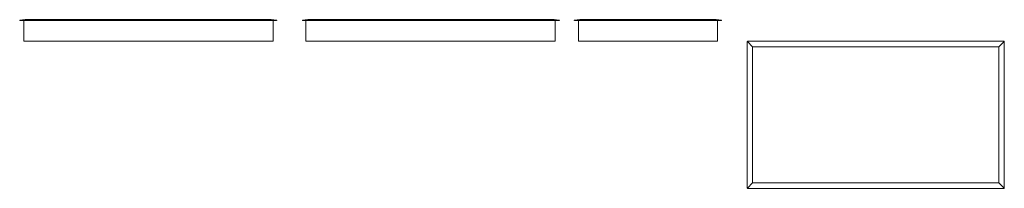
# Model space of a CAD drawing. Header units: millimetres. Extents: x 2 to 3475, y -520 to 76.
import ezdxf

# ---------------------------------------------------------------- set-up
doc = ezdxf.new("R2010")
doc.units = ezdxf.units.MM
doc.layers.add('CX492101_dwg', color=8, linetype='Continuous', lineweight=9)

# ---------------------------------------------------------------- blocks, each defined once
blk = doc.blocks.new('CX492101_dwg-300031-Południe')
at = {"color": 18, "lineweight": 9}
for p, q in [((1.6, 74.9), (2.2, 74.9)), ((2.2, 74.9), (1.6, 74.9)), ((1.6, 74.9), (1.6, 73.3)), ((1.6, 73.3), (1.6, 74.9)), ((2.2, 74.9), (20.5, 76.1)), ((2.2, 74.9), (2.3, 74.9)), ((2.3, 73.3), (2.4, 74.9)), ((2.3, 74.9), (2.3, 73.3)), ((2.4, 74.9), (907.4, 74.9)), ((2.4, 73.3), (907.4, 73.3)), ((16.1, 0.3), (16.1, 73.3)), ((20.5, 76.1), (889.2, 76.1)), ((889.2, 76.1), (907.6, 74.9)), ((896.1, 73.3), (896.1, 0.3)), ((907.5, 73.3), (907.4, 74.9)), ((907.5, 74.9), (907.6, 74.9)), ((907.5, 73.3), (907.5, 74.9)), ((907.6, 74.9), (908.2, 74.9)), ((908.2, 74.9), (907.6, 74.9)), ((908.2, 73.3), (908.2, 74.9)), ((908.2, 73.3), (908.2, 74.9)), ((896.1, 0.3), (16.1, 0.3))]:
    blk.add_line(p, q, dxfattribs=at)
blk = doc.blocks.new('CX492101_dwg-300031-Północ')
at = {"color": 18, "lineweight": 9}
for p, q in [((-907.6, 74.9), (-908.2, 74.9)), ((-908.2, 74.9), (-907.6, 74.9)), ((-908.2, 73.3), (-908.2, 74.9)), ((-908.2, 73.3), (-908.2, 74.9)), ((-889.2, 76.1), (-907.6, 74.9)), ((-907.6, 74.9), (-907.5, 74.9)), ((-907.5, 73.3), (-907.4, 74.9)), ((-907.5, 73.3), (-907.5, 74.9)), ((-907.4, 74.9), (-2.4, 74.9)), ((-907.4, 73.3), (-2.4, 73.3)), ((-896.1, 0.3), (-896.1, 73.3)), ((-889.2, 76.1), (-20.5, 76.1)), ((-20.5, 76.1), (-2.2, 74.9)), ((-16.1, 73.3), (-16.1, 0.3)), ((-2.3, 73.3), (-2.4, 74.9)), ((-2.3, 74.9), (-2.2, 74.9)), ((-2.3, 74.9), (-2.3, 73.3)), ((-1.6, 74.9), (-2.2, 74.9)), ((-2.2, 74.9), (-1.6, 74.9)), ((-1.6, 74.9), (-1.6, 73.3)), ((-1.6, 73.3), (-1.6, 74.9)), ((-16.1, 0.3), (-896.1, 0.3))]:
    blk.add_line(p, q, dxfattribs=at)
blk = doc.blocks.new('CX492101_dwg-300031-Zachód')
at = {"color": 18, "lineweight": 9}
for p, q in [((0.1, 74.9), (0.6, 74.9)), ((0.6, 74.9), (0.1, 74.9)), ((0.1, 73.3), (0.1, 74.9)), ((0.1, 73.3), (0.1, 74.9)), ((20, 76.1), (0.6, 74.9)), ((0.6, 74.9), (0.8, 74.9)), ((0.8, 74.9), (519.4, 74.9)), ((0.8, 73.3), (0.8, 74.9)), ((0.8, 73.3), (0.8, 74.9)), ((0.8, 73.3), (519.4, 73.3)), ((15.9, 73.3), (15.9, 0.3)), ((20, 76.1), (500.6, 76.1)), ((519.6, 74.9), (500.6, 76.1)), ((505.9, 0.3), (505.9, 73.3)), ((519.5, 73.3), (519.4, 74.9)), ((519.5, 74.9), (519.6, 74.9)), ((519.5, 74.9), (519.5, 73.3)), ((519.6, 74.9), (520.2, 74.9)), ((520.2, 74.9), (519.7, 74.9)), ((520.2, 73.3), (520.2, 74.9)), ((520.2, 74.9), (520.2, 73.3)), ((15.9, 0.3), (505.9, 0.3))]:
    blk.add_line(p, q, dxfattribs=at)
blk = doc.blocks.new('CX492101_dwg-300031-Poziom 1')
at = {"color": 18, "lineweight": 9}
for p, q in [((2.2, -0.6), (1.6, -0.8)), ((1.6, -0.8), (1.6, -519.4)), ((2.3, -0.1), (2.2, -0.6)), ((20.5, -20), (2.2, -0.6)), ((907.4, -0.1), (2.4, -0.1)), ((20.5, -20), (20.5, -500.6)), ((889.2, -20), (20.5, -20)), ((889.2, -20), (907.6, -0.6)), ((889.2, -500.6), (889.2, -20)), ((907.6, -0.6), (907.5, -0.1)), ((908.2, -0.8), (907.6, -0.6)), ((908.2, -519.4), (908.2, -0.8)), ((1.6, -519.5), (2.2, -519.6)), ((2.2, -519.6), (20.5, -500.6)), ((2.2, -519.6), (2.3, -520.2)), ((2.4, -520.2), (907.4, -520.2)), ((20.5, -500.6), (889.2, -500.6)), ((889.2, -500.6), (907.6, -519.7)), ((907.5, -520.2), (907.6, -519.7)), ((907.6, -519.7), (908.2, -519.5))]:
    blk.add_line(p, q, dxfattribs=at)

msp = doc.modelspace()

# ---------------------------------------------------------------- block references
at = {"layer": 'CX492101_dwg', "color": 18}
for name, p in [('CX492101_dwg-300031-Południe', (0, 0)), ('CX492101_dwg-300031-Północ', (1907, 0)), ('CX492101_dwg-300031-Zachód', (1957.3, 0)), ('CX492101_dwg-300031-Poziom 1', (2566.5, 0))]:
    msp.add_blockref(name, p, dxfattribs=at)

doc.saveas('drawing.dxf')
